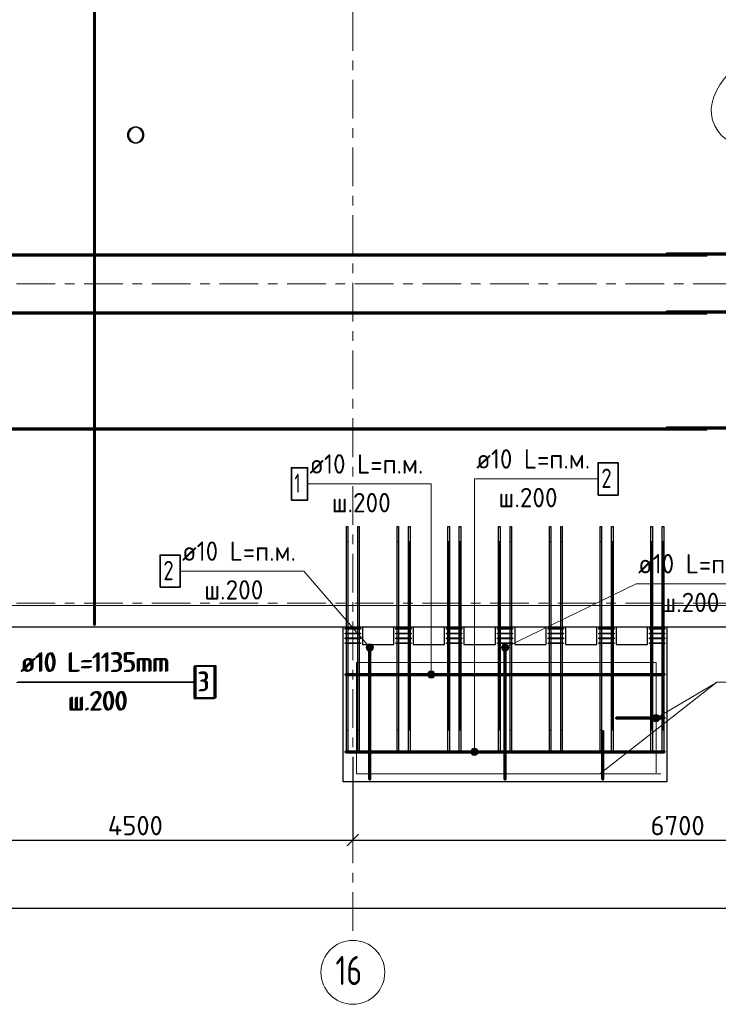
# Model space of a CAD drawing. Header units: metres. Extents: x -38 to 100, y -15 to 21.
# Tile 28 of 246: x 38 to 45, y -4 to 6. Entities that reach past the tile are written whole.
import ezdxf

# ---------------------------------------------------------------- set-up
doc = ezdxf.new("R2010")
doc.units = ezdxf.units.M
doc.header["$PDMODE"] = 65
doc.linetypes.add('______11', pattern=[0.5, 0.4, -0.05, 0, -0.05])
doc.linetypes.add('______5', pattern=[1.1, 0.8, -0.1, 0.1, -0.1])
for name, color, linetype, lineweight in [('XR$1$Осевая линия (1)', 7, '______5', 13), ('XR$1$Размерная линия (1)', 7, 'Continuous', 13), ('XR$5$Арм. стержнями верхней зоны', 180, 'Continuous', 35), ('XR$5$Арм. стержнями нижней зоны', 180, 'Continuous', 35), ('XR$5$Арм.стержн. Арматура края', 96, 'Continuous', 35), ('XR$5$Арм.стержн. Хомут', 240, 'Continuous', 35), ('XR$5$Арм.стержн.горизонт. 1', 180, 'Continuous', 35), ('XR$5$Арм.стержн.горизонт. 2', 202, 'Continuous', 35), ('XR$5$Общий слой (1)_1', 7, 'Continuous', 13), ('XR$5$Перекрытие (1)', 7, 'Continuous', 35), ('XR$5$Текст_ примечание', 7, 'Continuous', 13), ('XR$7$Арм. стержнями верхней зоны', 180, 'Continuous', 35), ('XR$7$Арм. стержнями нижней зоны', 180, 'Continuous', 35), ('XR$7$Арм.стержн. Арматура края', 96, 'Continuous', 35), ('XR$7$Общий слой (1)_1', 7, 'Continuous', 13), ('XR$7$Перекрытие (1)', 7, 'Continuous', 35), ('XR$7$Текст_ примечание', 7, 'Continuous', 13)]:
    doc.layers.add(name, color=color, linetype=linetype, lineweight=lineweight)
doc.styles.add('ISOCPEUR', font='txt')
doc.dimstyles.new('DIMSTYLE_3', dxfattribs={"dimtxt": 0.2, "dimasz": 0.2, "dimexe": 0, "dimexo": 0, "dimgap": 0.1, "dimtad": 2, "dimdec": 0, "dimlfac": 1000, "dimrnd": 5, "dimzin": 12, "dimdsep": 46, "dimtxsty": 'ISOCPEUR', "dimblk1": 'ALL_ML_STRICH', "dimblk2": 'ALL_ML_STRICH', "dimsah": 1, "dimcen": 0, "dimclrd": 7, "dimclre": 256, "dimclrt": 7, "dimadec": 0, "dimazin": 0, "dimtfac": 1, "dimtdec": 0, "dimtix": 1, "dimtmove": 2, "dimatfit": 3, "dimfxl": 0, "dimtzin": 0, "dimlwd": 0, "dimlwe": -3, "dimarcsym": 0})

# ---------------------------------------------------------------- blocks, each defined once
blk = doc.blocks.new('ALL_ML_STRICH')
at = {"color": 0, "linetype": 'ByBlock', "lineweight": -2}
for p, q in [((-1, 0), (0.5, 0)), ((-0.3, -0.3), (0.3, 0.3)), ((0, -0.5), (0, 0.5))]:
    blk.add_line(p, q, dxfattribs=at)
blk = doc.blocks.new('*D11')
at = {"layer": 'DEFPOINTS', "color": 7, "linetype": 'Continuous', "lineweight": 13, "transparency": 33554687}
for p in [(0.5, -3.103), (0.5, -3.156), (61.6, -3.14)]:
    blk.add_point(p, dxfattribs=at)
at = {"layer": 'XR$1$Размерная линия (1)', "color": 9, "linetype": 'Continuous', "lineweight": -2, "true_color": 0xc7c7c7, "transparency": 33554687}
for p, q in [((0.5, -3.123), (0.5, -3.156)), ((61.6, -3.156), (61.6, -3.156))]:
    blk.add_line(p, q, dxfattribs=at)
at = {"layer": 'XR$1$Размерная линия (1)', "color": 7, "linetype": 'Continuous', "lineweight": -2, "transparency": 33554687}
blk.add_line((0.5, -3.156), (61.6, -3.156), dxfattribs=at)
at = {"layer": 'XR$1$Размерная линия (1)', "color": 7, "linetype": 'Continuous', "lineweight": 13, "transparency": 33554687, "xscale": 0.2, "yscale": 0.2, "zscale": 0.2, "rotation": 180}
blk.add_blockref('ALL_ML_STRICH', (0.5, -3.156), dxfattribs=at)
at = {"layer": 'XR$1$Размерная линия (1)', "color": 7, "linetype": 'Continuous', "lineweight": 13, "transparency": 33554687, "xscale": 0.2, "yscale": 0.2, "zscale": 0.2}
blk.add_blockref('ALL_ML_STRICH', (61.6, -3.156), dxfattribs=at)
at = {"layer": 'XR$1$Размерная линия (1)', "color": 7, "linetype": 'Continuous', "lineweight": 13, "transparency": 33554687, "insert": (31.1, -3.006), "char_height": 0.2, "width": 1, "attachment_point": 5, "style": 'ISOCPEUR'}
blk.add_mtext('\\A1;{61100}', dxfattribs=at)
blk = doc.blocks.new('*D21')
at = {"layer": 'DEFPOINTS', "color": 7, "linetype": 'Continuous', "lineweight": 13, "transparency": 33554687}
for p in [(36.95, -1.617), (41.45, -1.575), (36.95, -2.452)]:
    blk.add_point(p, dxfattribs=at)
at = {"layer": 'XR$1$Размерная линия (1)', "color": 9, "linetype": 'Continuous', "lineweight": -2, "true_color": 0xc7c7c7, "transparency": 33554687}
for p, q in [((41.45, -1.595), (41.45, -2.452)), ((36.95, -1.637), (36.95, -2.452))]:
    blk.add_line(p, q, dxfattribs=at)
at = {"layer": 'XR$1$Размерная линия (1)', "color": 7, "linetype": 'Continuous', "lineweight": -2, "transparency": 33554687}
blk.add_line((36.95, -2.452), (41.45, -2.452), dxfattribs=at)
at = {"layer": 'XR$1$Размерная линия (1)', "color": 7, "linetype": 'Continuous', "lineweight": 13, "transparency": 33554687, "xscale": 0.2, "yscale": 0.2, "zscale": 0.2, "rotation": 180}
blk.add_blockref('ALL_ML_STRICH', (36.95, -2.452), dxfattribs=at)
at = {"layer": 'XR$1$Размерная линия (1)', "color": 7, "linetype": 'Continuous', "lineweight": 13, "transparency": 33554687, "xscale": 0.2, "yscale": 0.2, "zscale": 0.2}
blk.add_blockref('ALL_ML_STRICH', (41.45, -2.452), dxfattribs=at)
at = {"layer": 'XR$1$Размерная линия (1)', "color": 7, "linetype": 'Continuous', "lineweight": 13, "transparency": 33554687, "insert": (39.2, -2.302), "char_height": 0.2, "width": 0.8, "attachment_point": 5, "style": 'ISOCPEUR'}
blk.add_mtext('\\A1;{4500}', dxfattribs=at)
blk = doc.blocks.new('*D22')
at = {"layer": 'DEFPOINTS', "color": 7, "linetype": 'Continuous', "lineweight": 13, "transparency": 33554687}
for p in [(41.45, -1.575), (48.15, -1.606), (41.45, -2.452)]:
    blk.add_point(p, dxfattribs=at)
at = {"layer": 'XR$1$Размерная линия (1)', "color": 9, "linetype": 'Continuous', "lineweight": -2, "true_color": 0xc7c7c7, "transparency": 33554687}
for p, q in [((41.45, -1.595), (41.45, -2.452)), ((48.15, -1.626), (48.15, -2.452))]:
    blk.add_line(p, q, dxfattribs=at)
at = {"layer": 'XR$1$Размерная линия (1)', "color": 7, "linetype": 'Continuous', "lineweight": -2, "transparency": 33554687}
blk.add_line((41.45, -2.452), (48.15, -2.452), dxfattribs=at)
at = {"layer": 'XR$1$Размерная линия (1)', "color": 7, "linetype": 'Continuous', "lineweight": 13, "transparency": 33554687, "xscale": 0.2, "yscale": 0.2, "zscale": 0.2, "rotation": 180}
blk.add_blockref('ALL_ML_STRICH', (41.45, -2.452), dxfattribs=at)
at = {"layer": 'XR$1$Размерная линия (1)', "color": 7, "linetype": 'Continuous', "lineweight": 13, "transparency": 33554687, "xscale": 0.2, "yscale": 0.2, "zscale": 0.2}
blk.add_blockref('ALL_ML_STRICH', (48.15, -2.452), dxfattribs=at)
at = {"layer": 'XR$1$Размерная линия (1)', "color": 7, "linetype": 'Continuous', "lineweight": 13, "transparency": 33554687, "insert": (44.81, -2.302), "char_height": 0.2, "width": 0.8, "attachment_point": 5, "style": 'ISOCPEUR'}
blk.add_mtext('\\A1;{6700}', dxfattribs=at)

msp = doc.modelspace()

# ---------------------------------------------------------------- hatches: boundary and pattern name
at = {"layer": 'XR$5$Арм. стержнями верхней зоны', "linetype": 'Continuous', "lineweight": 13, "transparency": 33554687}
for points in [[(41.6181, -0.4231), (41.5897, -0.4476), (41.5883, -0.4666)], [(41.6181, -0.4231), (41.5883, -0.4666), (41.6372, -0.4245)], [(41.6372, -0.4245), (41.5883, -0.4666), (41.5966, -0.4843)], [(41.5897, -0.4476), (41.6181, -0.4231), (41.6005, -0.4314)], [(41.6372, -0.4245), (41.5966, -0.4843), (41.6534, -0.4352)], [(41.6534, -0.4352), (41.5966, -0.4843), (41.6128, -0.495)], [(41.6534, -0.4352), (41.6128, -0.495), (41.6617, -0.4529)], [(41.6617, -0.4529), (41.6128, -0.495), (41.6319, -0.4964)], [(41.6617, -0.4529), (41.6319, -0.4964), (41.6603, -0.4719)], [(41.6603, -0.4719), (41.6319, -0.4964), (41.6495, -0.4881)], [(42.7396, -1.521), (42.6751, -1.521), (42.6698, -1.5398)], [(42.7396, -1.521), (42.6698, -1.5398), (42.7448, -1.5398)], [(42.7261, -1.5075), (42.6886, -1.5075), (42.6751, -1.521)], [(42.7261, -1.5075), (42.6751, -1.521), (42.7396, -1.521)], [(42.6886, -1.5075), (42.7261, -1.5075), (42.7073, -1.5023)], [(42.7448, -1.5398), (42.6698, -1.5398), (42.6751, -1.5585)], [(42.7448, -1.5398), (42.6751, -1.5585), (42.7396, -1.5585)], [(42.7396, -1.5585), (42.6751, -1.5585), (42.6886, -1.572)], [(42.7396, -1.5585), (42.6886, -1.572), (42.7261, -1.572)], [(42.7261, -1.572), (42.6886, -1.572), (42.7073, -1.5773)]]:
    msp.add_hatch(color=7, dxfattribs=at).paths.add_polyline_path(points)
at = {"layer": 'XR$5$Арм. стержнями нижней зоны', "linetype": 'Continuous', "lineweight": 13, "transparency": 33554687}
for points in [[(43.0222, -0.497), (42.994, -0.4389), (42.9878, -0.457)], [(43.0222, -0.497), (42.9878, -0.457), (43.0042, -0.4907)], [(43.0042, -0.4907), (42.9878, -0.457), (42.9913, -0.4761)], [(43.0414, -0.4935), (43.0086, -0.426), (42.994, -0.4389)], [(43.0414, -0.4935), (42.994, -0.4389), (43.0222, -0.497)], [(43.056, -0.4806), (43.0278, -0.4226), (43.0086, -0.426)], [(43.056, -0.4806), (43.0086, -0.426), (43.0414, -0.4935)], [(43.0622, -0.4625), (43.0458, -0.4288), (43.0278, -0.4226)], [(43.0622, -0.4625), (43.0278, -0.4226), (43.056, -0.4806)], [(43.0458, -0.4288), (43.0622, -0.4625), (43.0587, -0.4434)], [(42.2803, -0.7075), (42.2428, -0.7075), (42.2293, -0.721)], [(42.2803, -0.7075), (42.2293, -0.721), (42.2938, -0.721)], [(42.2428, -0.7075), (42.2803, -0.7075), (42.2615, -0.7023)], [(42.2938, -0.721), (42.2293, -0.721), (42.224, -0.7398)], [(42.2938, -0.721), (42.224, -0.7398), (42.299, -0.7398)], [(42.299, -0.7398), (42.224, -0.7398), (42.2293, -0.7585)], [(42.299, -0.7398), (42.2293, -0.7585), (42.2938, -0.7585)], [(42.2938, -0.7585), (42.2293, -0.7585), (42.2428, -0.772)], [(42.2938, -0.7585), (42.2428, -0.772), (42.2803, -0.772)], [(42.2803, -0.772), (42.2428, -0.772), (42.2615, -0.7773)]]:
    msp.add_hatch(color=7, dxfattribs=at).paths.add_polyline_path(points)
at = {"layer": 'XR$5$Арм.стержн. Арматура края', "linetype": 'Continuous', "lineweight": 13, "transparency": 33554687}
for points in [[(44.5871, -1.2271), (44.5544, -1.1714), (44.5496, -1.1899)], [(44.5871, -1.2271), (44.5496, -1.1899), (44.5686, -1.2223)], [(44.5686, -1.2223), (44.5496, -1.1899), (44.5546, -1.2087)], [(44.6059, -1.2221), (44.5679, -1.1574), (44.5544, -1.1714)], [(44.6059, -1.2221), (44.5544, -1.1714), (44.5871, -1.2271)], [(44.6194, -1.2081), (44.5868, -1.1525), (44.5679, -1.1574)], [(44.6194, -1.2081), (44.5679, -1.1574), (44.6059, -1.2221)], [(44.6242, -1.1896), (44.6052, -1.1573), (44.5868, -1.1525)], [(44.6242, -1.1896), (44.5868, -1.1525), (44.6194, -1.2081)], [(44.6052, -1.1573), (44.6242, -1.1896), (44.6193, -1.1708)]]:
    msp.add_hatch(color=7, dxfattribs=at).paths.add_polyline_path(points)

# ---------------------------------------------------------------- linework, layer by layer
at = {"layer": 'XR$1$Осевая линия (1)', "color": 253, "linetype": '______11', "lineweight": 13, "true_color": 0xa0a0a0, "transparency": 33554687}
for p, q in [((41.45, -3.39), (41.45, 8.13)), ((-2.63, 3.3), (62.6, 3.3)), ((-2.63, 0), (62.6, 0))]:
    msp.add_line(p, q, dxfattribs=at)
at = {"layer": 'XR$1$Осевая линия (1)', "color": 7, "linetype": 'Continuous', "lineweight": 13, "transparency": 33554687}
msp.add_circle((41.4504, -3.8199), 0.3304, dxfattribs=at)
at = {"layer": 'XR$5$Арм. стержнями верхней зоны', "color": 7, "linetype": 'Continuous', "lineweight": 13, "transparency": 33554687}
for p, q in [((42.7073, 1.2835), (43.9873, 1.2835)), ((42.7073, 1.2835), (42.7073, -1.5398)), ((39.6634, 0.3295), (40.9434, 0.3295)), ((40.9434, 0.3295), (41.625, -0.4598)), ((41.5966, -0.4843), (41.5966, -0.4843)), ((41.6005, -0.4314), (41.6005, -0.4314)), ((41.6495, -0.4881), (41.6495, -0.4881)), ((41.6534, -0.4352), (41.6534, -0.4352)), ((42.7073, -1.5023), (42.7073, -1.5023)), ((42.6698, -1.5398), (42.6698, -1.5398)), ((42.7073, -1.5773), (42.7073, -1.5773)), ((42.7448, -1.5398), (42.7448, -1.5398))]:
    msp.add_line(p, q, dxfattribs=at)
at = {"layer": 'XR$5$Арм. стержнями верхней зоны', "color": 4, "linetype": 'Continuous', "lineweight": 50, "transparency": 33554687}
for points in [[(38.7825, 11.1952), (38.7825, -0.2248), (38.7725, -0.2248), (38.7725, 11.1952), (38.7825, 11.1952)], [(45.115, 3.5952), (33.415, 3.5952), (33.415, 3.6052), (45.115, 3.6052), (45.115, 3.5952)], [(56.395, 3.6052), (44.695, 3.6052), (44.695, 3.6152), (56.395, 3.6152), (56.395, 3.6052)], [(41.63, -0.4548), (41.63, -1.8248), (41.62, -1.8248), (41.62, -0.4548), (41.63, -0.4548)], [(44.675, -1.5448), (41.375, -1.5448), (41.375, -1.5348), (44.675, -1.5348), (44.675, -1.5448)]]:
    msp.add_lwpolyline(points, dxfattribs=at)
at = {"layer": 'XR$5$Арм. стержнями верхней зоны', "color": 7, "linetype": 'Continuous', "lineweight": 35, "transparency": 33554687}
for points in [[(43.9873, 1.1168), (44.194, 1.1168), (44.194, 1.4501), (43.9873, 1.4501), (43.9873, 1.1168)], [(39.4567, 0.1628), (39.6634, 0.1628), (39.6634, 0.4962), (39.4567, 0.4962), (39.4567, 0.1628)]]:
    msp.add_lwpolyline(points, dxfattribs=at)
at = {"layer": 'XR$5$Арм. стержнями верхней зоны', "color": 7, "linetype": 'Continuous', "lineweight": 13, "transparency": 33554687}
for centre in [(41.625, -0.4598), (42.7073, -1.5398)]:
    msp.add_circle(centre, 0.0375, dxfattribs=at)
at = {"layer": 'XR$5$Арм. стержнями нижней зоны', "color": 7, "linetype": 'Continuous', "lineweight": 13, "transparency": 33554687}
for p, q in [((40.9815, 1.2314), (42.2615, 1.2314)), ((42.2615, 1.2314), (42.2615, -0.7398)), ((44.3811, 0.1994), (43.025, -0.4598)), ((44.3811, 0.1994), (45.6611, 0.1994)), ((42.9913, -0.4761), (42.9913, -0.4761)), ((43.0086, -0.426), (43.0086, -0.426)), ((43.0414, -0.4935), (43.0414, -0.4935)), ((43.0587, -0.4434), (43.0587, -0.4434)), ((42.2615, -0.7023), (42.2615, -0.7023)), ((42.224, -0.7398), (42.224, -0.7398)), ((42.2615, -0.7773), (42.2615, -0.7773)), ((42.299, -0.7398), (42.299, -0.7398))]:
    msp.add_line(p, q, dxfattribs=at)
at = {"layer": 'XR$5$Арм. стержнями нижней зоны', "color": 4, "linetype": 'Continuous', "lineweight": 50, "transparency": 33554687}
for points in [[(45.115, 1.7952), (33.415, 1.7952), (33.415, 1.8052), (45.115, 1.8052), (45.115, 1.7952)], [(56.395, 1.8052), (44.695, 1.8052), (44.695, 1.8152), (56.395, 1.8152), (56.395, 1.8052)], [(43.03, -0.4548), (43.03, -1.8248), (43.02, -1.8248), (43.02, -0.4548), (43.03, -0.4548)], [(44.675, -0.7448), (41.375, -0.7448), (41.375, -0.7348), (44.675, -0.7348), (44.675, -0.7448)]]:
    msp.add_lwpolyline(points, dxfattribs=at)
at = {"layer": 'XR$5$Арм. стержнями нижней зоны', "color": 7, "linetype": 'Continuous', "lineweight": 35, "transparency": 33554687}
msp.add_lwpolyline([(40.8149, 1.0648), (40.9815, 1.0648), (40.9815, 1.3981), (40.8149, 1.3981), (40.8149, 1.0648)], dxfattribs=at)
at = {"layer": 'XR$5$Арм. стержнями нижней зоны', "color": 7, "linetype": 'Continuous', "lineweight": 13, "transparency": 33554687}
for centre in [(43.025, -0.4598), (42.2615, -0.7398)]:
    msp.add_circle(centre, 0.0375, dxfattribs=at)
at = {"layer": 'XR$5$Арм.стержн. Арматура края', "color": 7, "linetype": 'Continuous', "lineweight": 13, "transparency": 33554687}
for p, q in [((37.9847, -0.8149), (39.8247, -0.8149)), ((45.2202, -0.8177), (44.5869, -1.1898)), ((45.2202, -0.8177), (47.0602, -0.8177)), ((44.5546, -1.2087), (44.5546, -1.2087)), ((44.5679, -1.1574), (44.5679, -1.1574)), ((44.6193, -1.1708), (44.6193, -1.1708)), ((44.6059, -1.2221), (44.6059, -1.2221))]:
    msp.add_line(p, q, dxfattribs=at)
at = {"layer": 'XR$5$Арм.стержн. Арматура края', "color": 7, "linetype": 'Continuous', "lineweight": 35, "transparency": 33554687}
msp.add_lwpolyline([(39.8247, -0.9816), (40.0314, -0.9816), (40.0314, -0.6483), (39.8247, -0.6483), (39.8247, -0.9816)], dxfattribs=at)
at = {"layer": 'XR$5$Арм.стержн. Арматура края', "color": 4, "linetype": 'Continuous', "lineweight": 50, "transparency": 33554687}
for points in [[(44.675, -1.1948), (44.175, -1.1948), (44.175, -1.1848), (44.675, -1.1848), (44.675, -1.1948)], [(44.03, -1.8248), (44.03, -1.3248), (44.04, -1.3248), (44.04, -1.8248), (44.03, -1.8248)]]:
    msp.add_lwpolyline(points, dxfattribs=at)
at = {"layer": 'XR$5$Арм.стержн. Арматура края', "color": 7, "linetype": 'Continuous', "lineweight": 13, "transparency": 33554687}
msp.add_circle((44.5869, -1.1898), 0.0375, dxfattribs=at)
at = {"layer": 'XR$5$Арм.стержн. Хомут', "color": 40, "linetype": 'Continuous', "lineweight": 25, "transparency": 33554687}
for points in [[(41.37, -0.2608), (41.528, -0.2608), (41.528, -0.2688), (41.37, -0.2688), (41.37, -0.2608)], [(41.895, -0.2608), (42.053, -0.2608), (42.053, -0.2688), (41.895, -0.2688), (41.895, -0.2608)], [(42.42, -0.2608), (42.578, -0.2608), (42.578, -0.2688), (42.42, -0.2688), (42.42, -0.2608)], [(42.945, -0.2608), (43.103, -0.2608), (43.103, -0.2688), (42.945, -0.2688), (42.945, -0.2608)], [(43.47, -0.2608), (43.628, -0.2608), (43.628, -0.2688), (43.47, -0.2688), (43.47, -0.2608)], [(43.995, -0.2608), (44.153, -0.2608), (44.153, -0.2688), (43.995, -0.2688), (43.995, -0.2608)], [(44.52, -0.2608), (44.678, -0.2608), (44.678, -0.2688), (44.52, -0.2688), (44.52, -0.2608)], [(41.37, -0.3108), (41.528, -0.3108), (41.528, -0.3188), (41.37, -0.3188), (41.37, -0.3108)], [(41.37, -0.3608), (41.528, -0.3608), (41.528, -0.3688), (41.37, -0.3688), (41.37, -0.3608)], [(41.895, -0.3108), (42.053, -0.3108), (42.053, -0.3188), (41.895, -0.3188), (41.895, -0.3108)], [(41.895, -0.3608), (42.053, -0.3608), (42.053, -0.3688), (41.895, -0.3688), (41.895, -0.3608)], [(42.42, -0.3108), (42.578, -0.3108), (42.578, -0.3188), (42.42, -0.3188), (42.42, -0.3108)], [(42.42, -0.3608), (42.578, -0.3608), (42.578, -0.3688), (42.42, -0.3688), (42.42, -0.3608)], [(42.945, -0.3108), (43.103, -0.3108), (43.103, -0.3188), (42.945, -0.3188), (42.945, -0.3108)], [(42.945, -0.3608), (43.103, -0.3608), (43.103, -0.3688), (42.945, -0.3688), (42.945, -0.3608)], [(43.47, -0.3108), (43.628, -0.3108), (43.628, -0.3188), (43.47, -0.3188), (43.47, -0.3108)], [(43.47, -0.3608), (43.628, -0.3608), (43.628, -0.3688), (43.47, -0.3688), (43.47, -0.3608)], [(43.995, -0.3108), (44.153, -0.3108), (44.153, -0.3188), (43.995, -0.3188), (43.995, -0.3108)], [(43.995, -0.3608), (44.153, -0.3608), (44.153, -0.3688), (43.995, -0.3688), (43.995, -0.3608)], [(44.52, -0.3108), (44.678, -0.3108), (44.678, -0.3188), (44.52, -0.3188), (44.52, -0.3108)], [(44.52, -0.3608), (44.678, -0.3608), (44.678, -0.3688), (44.52, -0.3688), (44.52, -0.3608)], [(41.37, -0.4108), (41.528, -0.4108), (41.528, -0.4188), (41.37, -0.4188), (41.37, -0.4108)], [(41.895, -0.4108), (42.053, -0.4108), (42.053, -0.4188), (41.895, -0.4188), (41.895, -0.4108)], [(42.42, -0.4108), (42.578, -0.4108), (42.578, -0.4188), (42.42, -0.4188), (42.42, -0.4108)], [(42.945, -0.4108), (43.103, -0.4108), (43.103, -0.4188), (42.945, -0.4188), (42.945, -0.4108)], [(43.47, -0.4108), (43.628, -0.4108), (43.628, -0.4188), (43.47, -0.4188), (43.47, -0.4108)], [(43.995, -0.4108), (44.153, -0.4108), (44.153, -0.4188), (43.995, -0.4188), (43.995, -0.4108)], [(44.52, -0.4108), (44.678, -0.4108), (44.678, -0.4188), (44.52, -0.4188), (44.52, -0.4108)]]:
    msp.add_lwpolyline(points, dxfattribs=at)
at = {"layer": 'XR$5$Арм.стержн.горизонт. 1', "color": 7, "linetype": 'Continuous', "lineweight": 25, "transparency": 33554687}
for points in [[(41.399, 0.7902), (41.399, -1.5498), (41.383, -1.5498), (41.383, 0.7902), (41.399, 0.7902)], [(41.517, 0.7902), (41.517, -1.5498), (41.501, -1.5498), (41.501, 0.7902), (41.517, 0.7902)], [(41.924, 0.7902), (41.924, -1.5498), (41.908, -1.5498), (41.908, 0.7902), (41.924, 0.7902)], [(42.042, 0.7902), (42.042, -1.5498), (42.026, -1.5498), (42.026, 0.7902), (42.042, 0.7902)], [(42.449, 0.7902), (42.449, -1.5498), (42.433, -1.5498), (42.433, 0.7902), (42.449, 0.7902)], [(42.567, 0.7902), (42.567, -1.5498), (42.551, -1.5498), (42.551, 0.7902), (42.567, 0.7902)], [(42.974, 0.7902), (42.974, -1.5498), (42.958, -1.5498), (42.958, 0.7902), (42.974, 0.7902)], [(43.092, 0.7902), (43.092, -1.5498), (43.076, -1.5498), (43.076, 0.7902), (43.092, 0.7902)], [(43.499, 0.7902), (43.499, -1.5498), (43.483, -1.5498), (43.483, 0.7902), (43.499, 0.7902)], [(43.617, 0.7902), (43.617, -1.5498), (43.601, -1.5498), (43.601, 0.7902), (43.617, 0.7902)], [(44.024, 0.7902), (44.024, -1.5498), (44.008, -1.5498), (44.008, 0.7902), (44.024, 0.7902)], [(44.142, 0.7902), (44.142, -1.5498), (44.126, -1.5498), (44.126, 0.7902), (44.142, 0.7902)], [(44.549, 0.7902), (44.549, -1.5498), (44.533, -1.5498), (44.533, 0.7902), (44.549, 0.7902)], [(44.667, 0.7902), (44.667, -1.5498), (44.651, -1.5498), (44.651, 0.7902), (44.667, 0.7902)]]:
    msp.add_lwpolyline(points, dxfattribs=at)
at = {"layer": 'XR$5$Арм.стержн.горизонт. 2', "color": 34, "linetype": 'Continuous', "lineweight": 25, "transparency": 33554687}
for points in [[(41.385, -1.3148), (41.385, 0.6352), (41.397, 0.6352), (41.397, -1.3148), (41.385, -1.3148)], [(41.503, -1.3148), (41.503, 0.6352), (41.515, 0.6352), (41.515, -1.3148), (41.503, -1.3148)], [(41.91, -1.3148), (41.91, 0.6352), (41.922, 0.6352), (41.922, -1.3148), (41.91, -1.3148)], [(42.028, -1.3148), (42.028, 0.6352), (42.04, 0.6352), (42.04, -1.3148), (42.028, -1.3148)], [(42.435, -1.3148), (42.435, 0.6352), (42.447, 0.6352), (42.447, -1.3148), (42.435, -1.3148)], [(42.553, -1.3148), (42.553, 0.6352), (42.565, 0.6352), (42.565, -1.3148), (42.553, -1.3148)], [(42.96, -1.3148), (42.96, 0.6352), (42.972, 0.6352), (42.972, -1.3148), (42.96, -1.3148)], [(43.078, -1.3148), (43.078, 0.6352), (43.09, 0.6352), (43.09, -1.3148), (43.078, -1.3148)], [(43.485, -1.3148), (43.485, 0.6352), (43.497, 0.6352), (43.497, -1.3148), (43.485, -1.3148)], [(43.603, -1.3148), (43.603, 0.6352), (43.615, 0.6352), (43.615, -1.3148), (43.603, -1.3148)], [(44.01, -1.3148), (44.01, 0.6352), (44.022, 0.6352), (44.022, -1.3148), (44.01, -1.3148)], [(44.128, -1.3148), (44.128, 0.6352), (44.14, 0.6352), (44.14, -1.3148), (44.128, -1.3148)], [(44.535, -1.3148), (44.535, 0.6352), (44.547, 0.6352), (44.547, -1.3148), (44.535, -1.3148)], [(44.653, -1.3148), (44.653, 0.6352), (44.665, 0.6352), (44.665, -1.3148), (44.653, -1.3148)]]:
    msp.add_lwpolyline(points, dxfattribs=at)
at = {"layer": 'XR$5$Общий слой (1)_1', "color": 7, "linetype": 'Continuous', "lineweight": 13, "transparency": 33554687}
msp.add_line((44.005, -1.7662), (45.2169, -0.82), dxfattribs=at)
for points in [[(32.9919, 8.3849), (32.9919, -0.0251), (61.8219, -0.0251)], [(44.5869, -1.7562), (44.5869, -0.6162), (41.4869, -0.6162), (41.4869, -1.7662), (44.6369, -1.7662)]]:
    msp.add_lwpolyline(points, dxfattribs=at)
at = {"layer": 'XR$5$Перекрытие (1)', "color": 7, "linetype": 'Continuous', "lineweight": 25, "transparency": 33554687}
for p, q in [((39.141, 4.897), (39.1262, 4.8766)), ((39.1614, 4.9118), (39.141, 4.897)), ((39.1854, 4.9196), (39.1614, 4.9118)), ((39.2106, 4.9196), (39.1854, 4.9196)), ((39.2346, 4.9118), (39.2106, 4.9196)), ((39.2551, 4.897), (39.2346, 4.9118)), ((39.2699, 4.8766), (39.2551, 4.897)), ((39.1262, 4.8766), (39.1184, 4.8526)), ((39.1184, 4.8526), (39.1184, 4.8273)), ((39.1184, 4.8273), (39.1262, 4.8033)), ((39.1262, 4.8033), (39.141, 4.7829)), ((39.2551, 4.7829), (39.2699, 4.8033)), ((39.2777, 4.8526), (39.2699, 4.8766)), ((39.2699, 4.8033), (39.2777, 4.8273)), ((39.2777, 4.8273), (39.2777, 4.8526)), ((39.141, 4.7829), (39.1614, 4.7681)), ((39.1614, 4.7681), (39.1854, 4.7603)), ((39.1854, 4.7603), (39.2106, 4.7603)), ((39.2106, 4.7603), (39.2346, 4.7681)), ((39.2346, 4.7681), (39.2551, 4.7829)), ((41.35, -0.2498), (32.725, -0.2498)), ((41.35, -0.4298), (41.35, -0.2498)), ((41.55, -0.2498), (41.55, -0.4298)), ((41.875, -0.2498), (41.55, -0.2498)), ((41.875, -0.4298), (41.875, -0.2498)), ((42.4, -0.2498), (42.075, -0.2498)), ((42.075, -0.2498), (42.075, -0.4298)), ((42.4, -0.4298), (42.4, -0.2498)), ((42.6, -0.2498), (42.6, -0.4298)), ((42.925, -0.2498), (42.6, -0.2498)), ((42.925, -0.4298), (42.925, -0.2498)), ((43.45, -0.2498), (43.125, -0.2498)), ((43.125, -0.2498), (43.125, -0.4298)), ((43.45, -0.4298), (43.45, -0.2498)), ((43.975, -0.2498), (43.65, -0.2498)), ((43.65, -0.2498), (43.65, -0.4298)), ((43.975, -0.4298), (43.975, -0.2498)), ((44.175, -0.2498), (44.175, -0.4298)), ((44.5, -0.2498), (44.175, -0.2498)), ((44.5, -0.4298), (44.5, -0.2498)), ((61.85, -0.2498), (44.7, -0.2498)), ((44.7, -0.2498), (44.7, -0.4298)), ((41.35, -1.8498), (41.35, -0.4298)), ((41.55, -0.4298), (41.875, -0.4298)), ((42.075, -0.4298), (42.4, -0.4298)), ((42.6, -0.4298), (42.925, -0.4298)), ((43.125, -0.4298), (43.45, -0.4298)), ((43.65, -0.4298), (43.975, -0.4298)), ((44.175, -0.4298), (44.5, -0.4298)), ((44.7, -0.4298), (44.7, -1.8498)), ((44.7, -1.8498), (41.35, -1.8498))]:
    msp.add_line(p, q, dxfattribs=at)
at = {"layer": 'XR$5$Текст_ примечание', "color": 7, "linetype": 'Continuous', "lineweight": 13, "transparency": 33554687}
msp.add_ellipse((46.1629, 5.2848), major_axis=(0.9918, 0.2925), ratio=0.5719283, dxfattribs=at)
at = {"layer": 'XR$7$Арм. стержнями верхней зоны', "color": 4, "linetype": 'Continuous', "lineweight": 50, "transparency": 33554687}
for points in [[(45.115, 1.7952), (33.415, 1.7952), (33.415, 1.8052), (45.115, 1.8052), (45.115, 1.7952)], [(56.395, 1.8052), (44.695, 1.8052), (44.695, 1.8152), (56.395, 1.8152), (56.395, 1.8052)]]:
    msp.add_lwpolyline(points, dxfattribs=at)
at = {"layer": 'XR$7$Арм. стержнями нижней зоны', "color": 4, "linetype": 'Continuous', "lineweight": 50, "transparency": 33554687}
for points in [[(45.115, 2.9952), (33.415, 2.9952), (33.415, 3.0052), (45.115, 3.0052), (45.115, 2.9952)], [(56.395, 3.0052), (44.695, 3.0052), (44.695, 3.0152), (56.395, 3.0152), (56.395, 3.0052)]]:
    msp.add_lwpolyline(points, dxfattribs=at)
at = {"layer": 'XR$7$Арм.стержн. Арматура края', "color": 7, "linetype": 'Continuous', "lineweight": 13, "transparency": 33554687}
msp.add_line((37.9697, -0.8206), (39.8097, -0.8206), dxfattribs=at)
at = {"layer": 'XR$7$Арм.стержн. Арматура края', "color": 7, "linetype": 'Continuous', "lineweight": 35, "transparency": 33554687}
msp.add_lwpolyline([(39.8097, -0.9873), (40.0164, -0.9873), (40.0164, -0.6539), (39.8097, -0.6539), (39.8097, -0.9873)], dxfattribs=at)
at = {"layer": 'XR$7$Общий слой (1)_1', "color": 7, "linetype": 'Continuous', "lineweight": 13, "transparency": 33554687}
msp.add_lwpolyline([(32.9919, 8.3849), (32.9919, -0.0251), (61.8219, -0.0251)], dxfattribs=at)
at = {"layer": 'XR$7$Перекрытие (1)', "color": 7, "linetype": 'Continuous', "lineweight": 25, "transparency": 33554687}
for p, q in [((39.153, 4.897), (39.1381, 4.8766)), ((39.1734, 4.9118), (39.153, 4.897)), ((39.1974, 4.9196), (39.1734, 4.9118)), ((39.2226, 4.9196), (39.1974, 4.9196)), ((39.2466, 4.9118), (39.2226, 4.9196)), ((39.267, 4.897), (39.2466, 4.9118)), ((39.2819, 4.8766), (39.267, 4.897)), ((39.1381, 4.8766), (39.1303, 4.8526)), ((39.1303, 4.8526), (39.1303, 4.8273)), ((39.1303, 4.8273), (39.1381, 4.8033)), ((39.1381, 4.8033), (39.153, 4.7829)), ((39.267, 4.7829), (39.2819, 4.8033)), ((39.2897, 4.8526), (39.2819, 4.8766)), ((39.2819, 4.8033), (39.2897, 4.8273)), ((39.2897, 4.8273), (39.2897, 4.8526)), ((39.153, 4.7829), (39.1734, 4.7681)), ((39.1734, 4.7681), (39.1974, 4.7603)), ((39.1974, 4.7603), (39.2226, 4.7603)), ((39.2226, 4.7603), (39.2466, 4.7681)), ((39.2466, 4.7681), (39.267, 4.7829)), ((61.85, -0.2498), (32.725, -0.2498))]:
    msp.add_line(p, q, dxfattribs=at)
at = {"layer": 'XR$7$Текст_ примечание', "color": 7, "linetype": 'Continuous', "lineweight": 13, "transparency": 33554687}
msp.add_ellipse((46.1629, 5.2848), major_axis=(0.9918, 0.2925), ratio=0.5719283, dxfattribs=at)

# ---------------------------------------------------------------- texts
at = {"layer": 'XR$1$Осевая линия (1)', "color": 7, "linetype": 'Continuous', "lineweight": 13, "transparency": 33554687, "insert": (41.2704, -3.9504), "char_height": 0.3, "width": 0.472281, "attachment_point": 7, "style": 'ISOCPEUR'}
msp.add_mtext('\\W0.75;16', dxfattribs=at)
at = {"layer": 'XR$5$Арм. стержнями верхней зоны', "color": 7, "linetype": 'Continuous', "lineweight": 25, "transparency": 33554687, "char_height": 0.2, "attachment_point": 7, "style": 'ISOCPEUR'}
for s, insert, width in [('\\W0.94;ø10 L=п.м.', (42.7273, 1.3901), 1.333221), ('\\W0.78;2', (44.0207, 1.1901), 0.217605), ('\\W0.95;ш.200 ', (42.9573, 0.9901), 0.874664), ('\\W0.94;ø10 L=п.м.', (39.6834, 0.4362), 1.333221), ('\\W0.78;2', (39.49, 0.2362), 0.217605), ('\\W0.95;ш.200 ', (39.9134, 0.0362), 0.874664)]:
    msp.add_mtext(s, dxfattribs=dict(at, insert=insert, width=width))
at = {"layer": 'XR$5$Арм. стержнями нижней зоны', "color": 7, "linetype": 'Continuous', "lineweight": 25, "transparency": 33554687, "char_height": 0.2, "attachment_point": 7, "style": 'ISOCPEUR'}
for s, insert, width in [('\\W0.94;ø10 L=п.м.', (41.0015, 1.3381), 1.333221), ('\\W0.56;1', (40.8482, 1.1381), 0.155556), ('\\W0.95;ш.200 ', (41.2315, 0.9381), 0.874664), ('\\W0.94;ø10 L=п.м.', (44.4011, 0.3061), 1.333221), ('\\W0.95;ш.200 ', (44.6311, -0.0939), 0.874664)]:
    msp.add_mtext(s, dxfattribs=dict(at, insert=insert, width=width))
at = {"layer": 'XR$5$Арм.стержн. Арматура края', "color": 7, "linetype": 'Continuous', "lineweight": 25, "transparency": 33554687, "char_height": 0.2, "attachment_point": 7, "style": 'ISOCPEUR'}
for s, insert, width in [('\\W0.92;ø10 L=1135mm ', (38.0247, -0.7083), 1.871128), ('\\W0.78;3', (39.858, -0.9083), 0.217605), ('\\W0.95;ш.200 ', (38.5147, -1.1083), 0.874664)]:
    msp.add_mtext(s, dxfattribs=dict(at, insert=insert, width=width))
at = {"layer": 'XR$7$Арм.стержн. Арматура края', "color": 7, "linetype": 'Continuous', "lineweight": 25, "transparency": 33554687, "char_height": 0.2, "attachment_point": 7, "style": 'ISOCPEUR'}
for s, insert, width in [('\\W0.92;ø10 L=1135mm ', (38.0097, -0.7139), 1.871128), ('\\W0.78;3', (39.843, -0.9139), 0.217605), ('\\W0.95;ш.200 ', (38.4997, -1.1139), 0.874664)]:
    msp.add_mtext(s, dxfattribs=dict(at, insert=insert, width=width))

# ---------------------------------------------------------------- dimensions: what is measured, and where the dimension line sits
at = {"layer": 'XR$1$Размерная линия (1)', "color": 7, "linetype": 'Continuous', "lineweight": 13, "transparency": 33554687}
for base, p1, p2, picture, middle in [((41.45, -2.452), (36.95, -1.6372), (41.45, -1.5948), '*D21', (39.2, -2.302)), ((48.15, -2.452), (41.45, -1.5948), (48.15, -1.6259), '*D22', (44.81, -2.302)), ((61.6, -3.1563), (0.5, -3.1233), (61.6, -3.1563), '*D11', (31.1, -3.0063))]:
    dim = msp.add_linear_dim(base=base, p1=p1, p2=p2, dimstyle='DIMSTYLE_3', override={"dimpost": '<>', "dimclrd": 7, "dimclre": 9, "dimclrt": 7, "dimlwd": 0, "dimlwe": 65533}, dxfattribs=at)
    dim.commit()
    dim.dimension.update_dxf_attribs({"geometry": picture, "text_midpoint": middle, "dimtype": 160})

doc.saveas('drawing.dxf')
